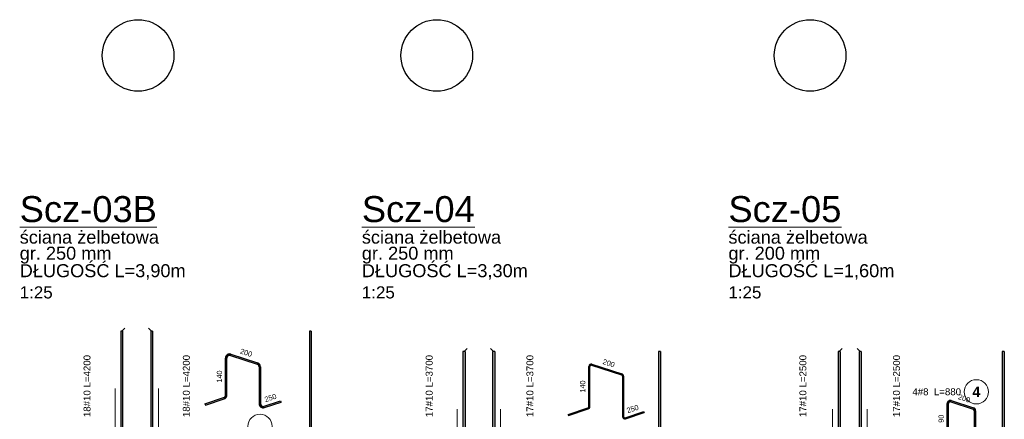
# Model space of a CAD drawing. Extents: x -1474 to 455485, y -101625 to 75879.
# Tile 23 of 31: x 318998 to 324680, y -87042 to -84735. Entities that reach past the tile are written whole.
import ezdxf

# ---------------------------------------------------------------- set-up
doc = ezdxf.new("R2010")
doc.units = 0
doc.header["$LTSCALE"] = 10
doc.header["$MEASUREMENT"] = 0
doc.linetypes.add('HIDDEN', pattern=[0.375, 0.25, -0.125])
doc.layers.add('P-Opis', color=1, linetype='Continuous', lineweight=18)
doc.layers.add('P-Przerywana', color=13, linetype='HIDDEN', lineweight=9)
for name, color, linetype in [('RCAD_kształt pręta', 7, 'Continuous'), ('RCAD_opis rozkładu', 7, 'Continuous'), ('RCAD_pręt wyrzucony', 130, 'Continuous')]:
    doc.layers.add(name, color=color, linetype=linetype)
doc.styles.add('_Fd Opis', font='arial.ttf')
doc.styles.add('style1', font='arial.ttf')
doc.styles.add('style3', font='arialbd.ttf')

msp = doc.modelspace()

# ---------------------------------------------------------------- hatches: boundary and pattern name
at = {"layer": 'RCAD_kształt pręta'}
for points in [[(319581.34103, -86532.93326), (319591.34103, -86532.93326), (319591.34103, -91012.93326), (319581.34103, -91012.93326)], [(319754.19324, -86532.93326), (319764.19324, -86532.93326), (319764.19324, -91012.93326), (319754.19324, -91012.93326)], [(321556.00688, -86650.27354), (321568.00688, -86650.27354), (321568.00688, -91012.93326), (321556.00688, -91012.93326)], [(321726.85908, -86650.27354), (321738.85908, -86650.27354), (321738.85908, -91012.93326), (321726.85908, -91012.93326)], [(323721.62505, -86650.27354), (323733.62505, -86650.27354), (323733.62505, -91012.93326), (323721.62505, -91012.93326)], [(323842.47725, -86650.27354), (323854.47725, -86650.27354), (323854.47725, -91012.93326), (323842.47725, -91012.93326)]]:
    msp.add_hatch(color=4, dxfattribs=at).paths.add_polyline_path(points, flags=0)
at = {"layer": 'RCAD_pręt wyrzucony'}
for points in [[(320670.75452, -86532.93326), (320680.75452, -86532.93326), (320680.75452, -91012.93326), (320670.75452, -91012.93326)], [(322683.9123, -86650.27354), (322695.9123, -86650.27354), (322695.9123, -91012.93326), (322683.9123, -91012.93326)], [(324668.1852, -86650.27354), (324680.1852, -86650.27354), (324680.1852, -91012.93326), (324668.1852, -91012.93326)], [(320193.482, -86901.37528), (320185.482, -86901.37528), (320185.482, -86688.43377), (320193.482, -86688.43377)], [(320214.42627, -86673.21687), (320216.89841, -86665.60841), (320370.91394, -86715.65109), (320368.4418, -86723.25955)], [(320379.49753, -86738.47645), (320387.49753, -86738.47645), (320387.49753, -86951.41796), (320379.49753, -86951.41796)], [(322288.28222, -86969.04147), (322282.28222, -86969.04147), (322282.28222, -86736.12217), (322288.28222, -86736.12217)], [(322298.09985, -86728.98925), (322299.95395, -86723.28291), (322472.96948, -86779.49907), (322471.11538, -86785.2054)], [(322476.29775, -86792.33833), (322482.29775, -86792.33833), (322482.29775, -87025.25762), (322476.29775, -87025.25762)], [(320069.45836, -86959.11003), (320066.98622, -86951.50157), (320174.42627, -86916.59219), (320176.89841, -86924.20064)], [(320410.91394, -86974.24332), (320408.4418, -86966.63486), (320503.52117, -86935.74171), (320505.9933, -86943.35016)], [(324371.84441, -86941.15297), (324374.31655, -86933.54452), (324502.28982, -86975.12556), (324499.81768, -86982.73401)], [(322164.94957, -87018.923), (322163.09547, -87013.21666), (322277.09985, -86976.17439), (322278.95395, -86981.88073)], [(322493.96948, -87038.09688), (322492.11538, -87032.39055), (322599.63041, -86997.4568), (322601.48451, -87003.16313)], [(324358.75424, -87126.2226), (324350.75424, -87126.2226), (324350.75424, -86950.66354), (324358.75424, -86950.66354)], [(324506.72751, -86992.24457), (324514.72751, -86992.24457), (324514.72751, -87167.80363), (324506.72751, -87167.80363)]]:
    msp.add_hatch(color=4, dxfattribs=at).paths.add_polyline_path(points, flags=0)
h = msp.add_hatch(color=4, dxfattribs=at)
edge = h.paths.add_edge_path(flags=0)
edge.add_line((320216.89841, -86665.60841), (320214.42627, -86673.21687))
edge.add_arc((320209.482, -86688.43377), 16, 72, 180)
edge.add_line((320193.482, -86688.43377), (320185.482, -86688.43377))
edge.add_arc((320209.482, -86688.43377), 24, 432, 540, ccw=False)
h = msp.add_hatch(color=4, dxfattribs=at)
edge = h.paths.add_edge_path(flags=0)
edge.add_line((320387.49753, -86738.47645), (320379.49753, -86738.47645))
edge.add_arc((320363.49753, -86738.47645), 16, 0, 72)
edge.add_line((320368.4418, -86723.25955), (320370.91394, -86715.65109))
edge.add_arc((320363.49753, -86738.47645), 24, 360, 432, ccw=False)
h = msp.add_hatch(color=4, dxfattribs=at)
edge = h.paths.add_edge_path(flags=0)
edge.add_line((322299.95395, -86723.28291), (322298.09985, -86728.98925))
edge.add_arc((322295.78222, -86736.12217), 7.5, 72, 180)
edge.add_line((322288.28222, -86736.12217), (322282.28222, -86736.12217))
edge.add_arc((322295.78222, -86736.12217), 13.5, 432, 540, ccw=False)
h = msp.add_hatch(color=4, dxfattribs=at)
edge = h.paths.add_edge_path(flags=0)
edge.add_line((322482.29775, -86792.33833), (322476.29775, -86792.33833))
edge.add_arc((322468.79775, -86792.33833), 7.5, 0, 72)
edge.add_line((322471.11538, -86785.2054), (322472.96948, -86779.49907))
edge.add_arc((322468.79775, -86792.33833), 13.5, 360, 432, ccw=False)
h = msp.add_hatch(color=4, dxfattribs=at)
edge = h.paths.add_edge_path(flags=0)
edge.add_line((320176.89841, -86924.20064), (320174.42627, -86916.59219))
edge.add_arc((320169.482, -86901.37528), 16, -72, 0)
edge.add_line((320185.482, -86901.37528), (320193.482, -86901.37528))
edge.add_arc((320169.482, -86901.37528), 24, 288, 360, ccw=False)
h = msp.add_hatch(color=4, dxfattribs=at)
edge = h.paths.add_edge_path(flags=0)
edge.add_line((324374.31655, -86933.54452), (324371.84441, -86941.15297))
edge.add_arc((324368.75424, -86950.66354), 10, 72, 180)
edge.add_line((324358.75424, -86950.66354), (324350.75424, -86950.66354))
edge.add_arc((324368.75424, -86950.66354), 18, 432, 540, ccw=False)
h = msp.add_hatch(color=4, dxfattribs=at)
edge = h.paths.add_edge_path(flags=0)
edge.add_line((320379.49753, -86951.41796), (320387.49753, -86951.41796))
edge.add_arc((320403.49753, -86951.41796), 16, 180, 288)
edge.add_line((320408.4418, -86966.63486), (320410.91394, -86974.24332))
edge.add_arc((320403.49753, -86951.41796), 24, 540, 648, ccw=False)
h = msp.add_hatch(color=4, dxfattribs=at)
edge = h.paths.add_edge_path(flags=0)
edge.add_line((322278.95395, -86981.88073), (322277.09985, -86976.17439))
edge.add_arc((322274.78222, -86969.04147), 7.5, -72, 0)
edge.add_line((322282.28222, -86969.04147), (322288.28222, -86969.04147))
edge.add_arc((322274.78222, -86969.04147), 13.5, 288, 360, ccw=False)
h = msp.add_hatch(color=4, dxfattribs=at)
edge = h.paths.add_edge_path(flags=0)
edge.add_line((324514.72751, -86992.24457), (324506.72751, -86992.24457))
edge.add_arc((324496.72751, -86992.24457), 10, 0, 72)
edge.add_line((324499.81768, -86982.73401), (324502.28982, -86975.12556))
edge.add_arc((324496.72751, -86992.24457), 18, 360, 432, ccw=False)
h = msp.add_hatch(color=4, dxfattribs=at)
edge = h.paths.add_edge_path(flags=0)
edge.add_line((322476.29775, -87025.25762), (322482.29775, -87025.25762))
edge.add_arc((322489.79775, -87025.25762), 7.5, 180, 288)
edge.add_line((322492.11538, -87032.39055), (322493.96948, -87038.09688))
edge.add_arc((322489.79775, -87025.25762), 13.5, 180, 288, ccw=False)

# ---------------------------------------------------------------- linework, layer by layer
for centre in [(319680.9056, -84941.13603), (321404.79948, -84941.13603), (323559.23443, -84941.13603)]:
    msp.add_circle(centre, 206.61689)
at = {"layer": 'P-Przerywana'}
for points in [[(319547.75339, -87232.93326), (319547.75339, -86861.88999)], [(319797.75339, -87232.93326), (319797.75339, -86861.88999)], [(321522.43298, -87352.93326), (321522.43298, -86981.88999)], [(321772.43298, -87352.93326), (321772.43298, -86981.88999)], [(323688.05115, -87352.93326), (323688.05115, -86981.88999)], [(323888.05115, -87352.93326), (323888.05115, -86981.88999)]]:
    msp.add_lwpolyline(points, dxfattribs=at)
at = {"layer": 'RCAD_kształt pręta', "color": 4}
for p, q in [((319581.34103, -86532.93326), (319581.34103, -91012.93326)), ((319591.34103, -86532.93326), (319581.34103, -86532.93326)), ((319591.34103, -86532.93326), (319591.34103, -91012.93326)), ((319754.19324, -86532.93326), (319754.19324, -91012.93326)), ((319764.19324, -86532.93326), (319754.19324, -86532.93326)), ((319764.19324, -86532.93326), (319764.19324, -91012.93326)), ((321556.00688, -86650.27354), (321556.00688, -91012.93326)), ((321568.00688, -86650.27354), (321556.00688, -86650.27354)), ((321568.00688, -86650.27354), (321568.00688, -91012.93326)), ((321726.85908, -86650.27354), (321726.85908, -91012.93326)), ((321738.85908, -86650.27354), (321726.85908, -86650.27354)), ((321738.85908, -86650.27354), (321738.85908, -91012.93326)), ((323721.62505, -86650.27354), (323721.62505, -91012.93326)), ((323733.62505, -86650.27354), (323721.62505, -86650.27354)), ((323733.62505, -86650.27354), (323733.62505, -91012.93326)), ((323842.47725, -86650.27354), (323842.47725, -91012.93326)), ((323854.47725, -86650.27354), (323842.47725, -86650.27354)), ((323854.47725, -86650.27354), (323854.47725, -91012.93326))]:
    msp.add_line(p, q, dxfattribs=at)
at = {"layer": 'RCAD_kształt pręta', "color": 2, "lineweight": 5}
for p, q in [((319586.34103, -86532.93326), (319603.84103, -86515.43326)), ((319759.19324, -86532.93326), (319741.69324, -86515.43326)), ((321562.00688, -86650.27354), (321579.50688, -86632.77354)), ((321732.85908, -86650.27354), (321715.35908, -86632.77354)), ((323727.62505, -86650.27354), (323745.12505, -86632.77354)), ((323848.47725, -86650.27354), (323830.97725, -86632.77354))]:
    msp.add_line(p, q, dxfattribs=at)
at = {"layer": 'RCAD_pręt wyrzucony', "color": 4}
for p, q in [((320670.75452, -86532.93326), (320670.75452, -91012.93326)), ((320680.75452, -86532.93326), (320670.75452, -86532.93326)), ((320680.75452, -86532.93326), (320680.75452, -91012.93326)), ((322683.9123, -86650.27354), (322683.9123, -91012.93326)), ((322695.9123, -86650.27354), (322683.9123, -86650.27354)), ((322695.9123, -86650.27354), (322695.9123, -91012.93326)), ((324668.1852, -86650.27354), (324668.1852, -91012.93326)), ((324680.1852, -86650.27354), (324668.1852, -86650.27354)), ((324680.1852, -86650.27354), (324680.1852, -91012.93326)), ((320185.482, -86901.37528), (320185.482, -86688.43377)), ((320193.482, -86901.37528), (320193.482, -86688.43377)), ((320214.42627, -86673.21687), (320368.4418, -86723.25955)), ((320216.89841, -86665.60841), (320370.91394, -86715.65109)), ((320379.49753, -86738.47645), (320379.49753, -86951.41796)), ((320387.49753, -86738.47645), (320387.49753, -86951.41796)), ((322282.28222, -86969.04147), (322282.28222, -86736.12217)), ((322288.28222, -86969.04147), (322288.28222, -86736.12217)), ((322298.09985, -86728.98925), (322471.11538, -86785.2054)), ((322299.95395, -86723.28291), (322472.96948, -86779.49907)), ((322476.29775, -86792.33833), (322476.29775, -87025.25762)), ((322482.29775, -86792.33833), (322482.29775, -87025.25762)), ((320066.98622, -86951.50157), (320174.42627, -86916.59219)), ((320069.45836, -86959.11003), (320176.89841, -86924.20064)), ((320408.4418, -86966.63486), (320503.52117, -86935.74171)), ((320410.91394, -86974.24332), (320505.9933, -86943.35016)), ((320503.52117, -86935.74171), (320505.9933, -86943.35016)), ((324371.84441, -86941.15297), (324499.81768, -86982.73401)), ((324374.31655, -86933.54452), (324502.28982, -86975.12556)), ((320066.98622, -86951.50157), (320069.45836, -86959.11003)), ((322163.09547, -87013.21666), (322277.09985, -86976.17439)), ((322164.94957, -87018.923), (322278.95395, -86981.88073)), ((322492.11538, -87032.39055), (322599.63041, -86997.4568)), ((322599.63041, -86997.4568), (322601.48451, -87003.16313)), ((324350.75424, -87126.2226), (324350.75424, -86950.66354)), ((324358.75424, -87126.2226), (324358.75424, -86950.66354)), ((324506.72751, -86992.24457), (324506.72751, -87167.80363)), ((324514.72751, -86992.24457), (324514.72751, -87167.80363)), ((322163.09547, -87013.21666), (322164.94957, -87018.923)), ((322493.96948, -87038.09688), (322601.48451, -87003.16313))]:
    msp.add_line(p, q, dxfattribs=at)
at = {"layer": 'RCAD_pręt wyrzucony', "color": 8, "lineweight": 0}
for centre in [(324518.98641, -86883.03458), (320384.54236, -87082.87862)]:
    msp.add_circle(centre, 70, dxfattribs=at)
at = {"layer": 'RCAD_pręt wyrzucony', "color": 4}
for centre, radius, start, end in [((320209.482, -86688.43377), 24, 72, 180), ((320209.482, -86688.43377), 16, 72, 180), ((320363.49753, -86738.47645), 24, 360, 72), ((320363.49753, -86738.47645), 16, 360, 72), ((322295.78222, -86736.12217), 13.5, 72, 180), ((322295.78222, -86736.12217), 7.5, 72, 180), ((322468.79775, -86792.33833), 7.5, 360, 72), ((322468.79775, -86792.33833), 13.5, 0, 72), ((320169.482, -86901.37528), 16, 288, 0), ((320169.482, -86901.37528), 24, 288, 0), ((324368.75424, -86950.66354), 18, 72, 180), ((324368.75424, -86950.66354), 10, 72, 180), ((320403.49753, -86951.41796), 24, 180, 288), ((320403.49753, -86951.41796), 16, 180, 288), ((322274.78222, -86969.04147), 7.5, 288, 360), ((322274.78222, -86969.04147), 13.5, 288, 360), ((324496.72751, -86992.24457), 10, 360, 72), ((324496.72751, -86992.24457), 18, 0, 72), ((322489.79775, -87025.25762), 13.5, 180, 288), ((322489.79775, -87025.25762), 7.5, 180, 288)]:
    msp.add_arc(centre, radius, start, end, dxfattribs=at)

# ---------------------------------------------------------------- texts
at = {"layer": 'P-Opis', "attachment_point": 4, "style": '_Fd Opis'}
for s, insert, char_height, width in [('{\\LScz-03B}', (318997.59356, -85829.15875), 150, 652.1828104), ('{\\LScz-04}', (320972.27315, -85829.15875), 150, 652.1828104), ('{\\LScz-05}', (323087.89132, -85829.15875), 150, 652.1828104), ('ściana żelbetowa', (318997.59356, -85990.57314), 75, 803.7687585), ('ściana żelbetowa', (320972.27315, -85990.57314), 75, 803.7687585), ('ściana żelbetowa', (323087.89132, -85990.57314), 75, 803.7687585), ('gr. 250 mm', (318997.59356, -86093.95168), 75, 529.8601637), ('gr. 250 mm', (320972.27315, -86093.95168), 75, 529.8601637), ('gr. 200 mm', (323087.89132, -86093.95168), 75, 529.8601637), ('DŁUGOŚĆ L=3,90m', (318997.59356, -86190.61008), 75, 1016.1834925), ('DŁUGOŚĆ L=3,30m', (320972.27315, -86190.61008), 75, 1016.1834925), ('DŁUGOŚĆ L=1,60m', (323087.89132, -86190.61008), 75, 1016.1834925)]:
    msp.add_mtext(s, dxfattribs=dict(at, insert=insert, char_height=char_height, width=width))
at = {"layer": 'P-Opis', "char_height": 70, "attachment_point": 4, "style": '_Fd Opis'}
for insert in [(318997.59356, -86309.42073), (320972.27315, -86309.42073), (323087.89132, -86309.42073)]:
    msp.add_mtext('1:25', dxfattribs=dict(at, insert=insert))
at = {"layer": 'RCAD_opis rozkładu', "color": 2, "char_height": 40, "attachment_point": 5, "rotation": 90, "style": 'style1'}
for s, insert in [('18#10 L=4200', (319386.44505, -86849.61355)), ('18#10 L=4200', (319959.49483, -86849.61355)), ('17#10 L=3700', (321361.11089, -86849.61355)), ('17#10 L=3700', (321942.5111, -86849.61355)), ('17#10 L=2500', (323517.97302, -86849.61355)), ('17#10 L=2500', (324058.12927, -86849.61355))]:
    msp.add_mtext(s, dxfattribs=dict(at, insert=insert))
at = {"layer": 'RCAD_pręt wyrzucony', "color": 1, "char_height": 30, "attachment_point": 5, "style": 'style1'}
for s, insert, rotation in [('200', (320304.72177, -86657.34278), 342), ('200', (322397.27731, -86718.10401), 342), ('140', (320150.482, -86794.90453), 90), ('140', (322247.28222, -86852.58182), 90), ('250', (320445.16589, -86917.90131), 18), ('200', (324449.11878, -86921.04806), 342), ('250', (322535.0573, -86981.63669), 18), ('90', (324315.75424, -87038.44307), 90)]:
    msp.add_mtext(s, dxfattribs=dict(at, insert=insert, rotation=rotation))
at = {"layer": 'RCAD_pręt wyrzucony', "color": 2, "insert": (324290.06417, -86883.03458), "char_height": 40, "attachment_point": 5, "style": 'style1'}
msp.add_mtext('4#8  L=880', dxfattribs=at)
at = {"layer": 'RCAD_pręt wyrzucony', "color": 1, "insert": (324518.98641, -86883.03458), "char_height": 60, "attachment_point": 5, "style": 'style3'}
msp.add_mtext('4', dxfattribs=at)

doc.saveas('drawing.dxf')
